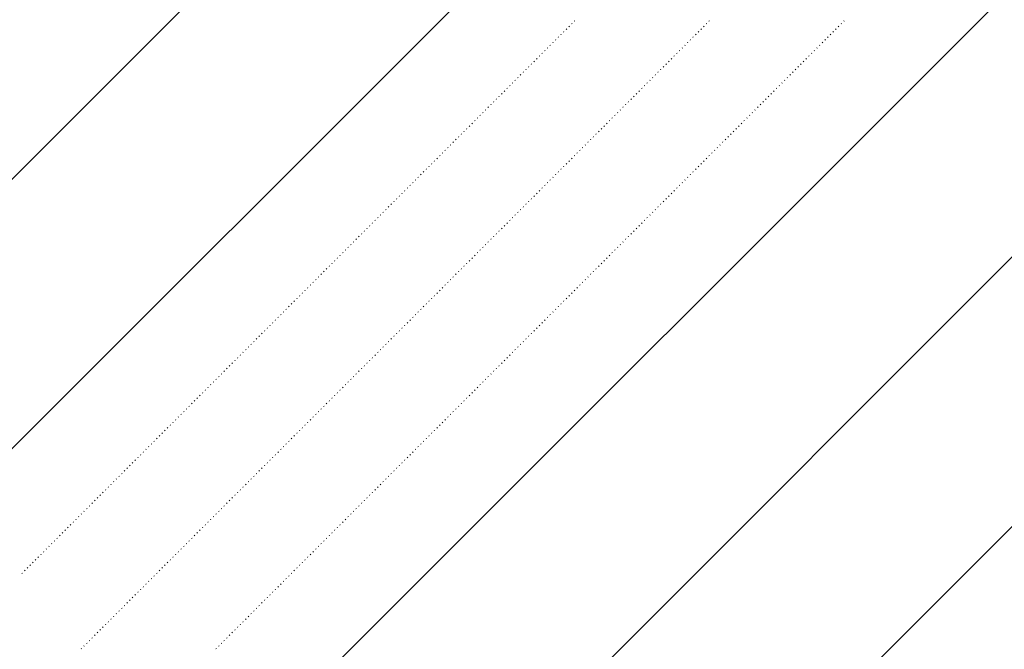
# Model space of a CAD drawing. Header units: millimetres. Extents: x 0 to 1260, y 0 to 297.
# Tile 36 of 104: x 123.94 to 130.4, y 228.48 to 232.61. Entities that reach past the tile are written whole.
import ezdxf

# ---------------------------------------------------------------- set-up
doc = ezdxf.new("R2010")
doc.units = ezdxf.units.MM
doc.linetypes.add('K5LT32802', pattern=[0])
doc.linetypes.add('K5LT32806', pattern=[0])
doc.layers.add('Системный слой', color=7, linetype='Continuous')

# ---------------------------------------------------------------- blocks, each defined once
blk = doc.blocks.new('U96')
at = {"layer": 'Системный слой', "color": 7, "linetype": 'K5LT32802', "lineweight": 9}
for p, q in [((119.3553, 227.0283), (128.6231, 236.2961)), ((119.4121, 225.3173), (130.3909, 236.2961)), ((119.5258, 221.8954), (133.9264, 236.2961)), ((119.5826, 220.1844), (135.6942, 236.2961)), ((119.6394, 218.4735), (137.462, 236.2961))]:
    blk.add_line(p, q, dxfattribs=at)
at = {"layer": 'Системный слой', "color": 7, "linetype": 'K5LT32806', "lineweight": 18}
for p, q in [((127.5785, 232.5998), (127.582, 232.6033)), ((128.4624, 232.5998), (128.4659, 232.6033)), ((129.3462, 232.5998), (129.3498, 232.6033)), ((127.5078, 232.5291), (127.5113, 232.5326)), ((127.5254, 232.5467), (127.529, 232.5503)), ((127.5431, 232.5644), (127.5467, 232.568)), ((127.5608, 232.5821), (127.5643, 232.5856)), ((128.3917, 232.5291), (128.3952, 232.5326)), ((128.4093, 232.5467), (128.4129, 232.5503)), ((128.427, 232.5644), (128.4305, 232.568)), ((128.4447, 232.5821), (128.4482, 232.5856)), ((129.2755, 232.5291), (129.2791, 232.5326)), ((129.2932, 232.5467), (129.2968, 232.5503)), ((129.3109, 232.5644), (129.3144, 232.568)), ((129.3286, 232.5821), (129.3321, 232.5856)), ((127.4547, 232.476), (127.4583, 232.4796)), ((127.4724, 232.4937), (127.476, 232.4972)), ((127.4901, 232.5114), (127.4936, 232.5149)), ((128.3386, 232.476), (128.3422, 232.4796)), ((128.3563, 232.4937), (128.3598, 232.4972)), ((128.374, 232.5114), (128.3775, 232.5149)), ((129.2225, 232.476), (129.226, 232.4796)), ((129.2402, 232.4937), (129.2437, 232.4972)), ((129.2579, 232.5114), (129.2614, 232.5149)), ((127.384, 232.4053), (127.3876, 232.4089)), ((127.4017, 232.423), (127.4052, 232.4265)), ((127.4194, 232.4407), (127.4229, 232.4442)), ((127.4371, 232.4583), (127.4406, 232.4619)), ((128.2679, 232.4053), (128.2714, 232.4089)), ((128.2856, 232.423), (128.2891, 232.4265)), ((128.3033, 232.4407), (128.3068, 232.4442)), ((128.3209, 232.4583), (128.3245, 232.4619)), ((129.1518, 232.4053), (129.1553, 232.4089)), ((129.1695, 232.423), (129.173, 232.4265)), ((129.1872, 232.4407), (129.1907, 232.4442)), ((129.2048, 232.4583), (129.2084, 232.4619)), ((127.3133, 232.3346), (127.3169, 232.3381)), ((127.331, 232.3523), (127.3345, 232.3558)), ((127.3487, 232.37), (127.3522, 232.3735)), ((127.3664, 232.3876), (127.3699, 232.3912)), ((128.1972, 232.3346), (128.2007, 232.3381)), ((128.2149, 232.3523), (128.2184, 232.3558)), ((128.2326, 232.37), (128.2361, 232.3735)), ((128.2502, 232.3876), (128.2538, 232.3912)), ((129.0811, 232.3346), (129.0846, 232.3381)), ((129.0988, 232.3523), (129.1023, 232.3558)), ((129.1164, 232.37), (129.12, 232.3735)), ((129.1341, 232.3876), (129.1377, 232.3912)), ((127.2603, 232.2816), (127.2638, 232.2851)), ((127.278, 232.2993), (127.2815, 232.3028)), ((127.2956, 232.3169), (127.2992, 232.3205)), ((128.1442, 232.2816), (128.1477, 232.2851)), ((128.1618, 232.2993), (128.1654, 232.3028)), ((128.1795, 232.3169), (128.1831, 232.3205)), ((129.0281, 232.2816), (129.0316, 232.2851)), ((129.0457, 232.2993), (129.0493, 232.3028)), ((129.0634, 232.3169), (129.0669, 232.3205)), ((127.1896, 232.2109), (127.1931, 232.2144)), ((127.2073, 232.2285), (127.2108, 232.2321)), ((127.2249, 232.2462), (127.2285, 232.2498)), ((127.2426, 232.2639), (127.2461, 232.2674)), ((128.0735, 232.2109), (128.077, 232.2144)), ((128.0911, 232.2285), (128.0947, 232.2321)), ((128.1088, 232.2462), (128.1123, 232.2498)), ((128.1265, 232.2639), (128.13, 232.2674)), ((128.9573, 232.2109), (128.9609, 232.2144)), ((128.975, 232.2285), (128.9786, 232.2321)), ((128.9927, 232.2462), (128.9962, 232.2498)), ((129.0104, 232.2639), (129.0139, 232.2674)), ((127.1189, 232.1402), (127.1224, 232.1437)), ((127.1365, 232.1578), (127.1401, 232.1614)), ((127.1542, 232.1755), (127.1578, 232.179)), ((127.1719, 232.1932), (127.1754, 232.1967)), ((128.0027, 232.1402), (128.0063, 232.1437)), ((128.0204, 232.1578), (128.024, 232.1614)), ((128.0381, 232.1755), (128.0416, 232.179)), ((128.0558, 232.1932), (128.0593, 232.1967)), ((128.8866, 232.1402), (128.8902, 232.1437)), ((128.9043, 232.1578), (128.9078, 232.1614)), ((128.922, 232.1755), (128.9255, 232.179)), ((128.9397, 232.1932), (128.9432, 232.1967)), ((127.0658, 232.0871), (127.0694, 232.0907)), ((127.0835, 232.1048), (127.087, 232.1083)), ((127.1012, 232.1225), (127.1047, 232.126)), ((127.9497, 232.0871), (127.9532, 232.0907)), ((127.9674, 232.1048), (127.9709, 232.1083)), ((127.9851, 232.1225), (127.9886, 232.126)), ((128.8336, 232.0871), (128.8371, 232.0907)), ((128.8513, 232.1048), (128.8548, 232.1083)), ((128.869, 232.1225), (128.8725, 232.126)), ((126.9951, 232.0164), (126.9987, 232.0199)), ((127.0128, 232.0341), (127.0163, 232.0376)), ((127.0305, 232.0518), (127.034, 232.0553)), ((127.0482, 232.0694), (127.0517, 232.073)), ((127.879, 232.0164), (127.8825, 232.0199)), ((127.8967, 232.0341), (127.9002, 232.0376)), ((127.9144, 232.0518), (127.9179, 232.0553)), ((127.932, 232.0694), (127.9356, 232.073)), ((128.7629, 232.0164), (128.7664, 232.0199)), ((128.7806, 232.0341), (128.7841, 232.0376)), ((128.7982, 232.0518), (128.8018, 232.0553)), ((128.8159, 232.0694), (128.8195, 232.073)), ((126.9244, 231.9457), (126.9279, 231.9492)), ((126.9421, 231.9634), (126.9456, 231.9669)), ((126.9598, 231.9811), (126.9633, 231.9846)), ((126.9774, 231.9987), (126.981, 232.0023)), ((127.8083, 231.9457), (127.8118, 231.9492)), ((127.826, 231.9634), (127.8295, 231.9669)), ((127.8436, 231.9811), (127.8472, 231.9846)), ((127.8613, 231.9987), (127.8649, 232.0023)), ((128.6922, 231.9457), (128.6957, 231.9492)), ((128.7099, 231.9634), (128.7134, 231.9669)), ((128.7275, 231.9811), (128.7311, 231.9846)), ((128.7452, 231.9987), (128.7487, 232.0023)), ((126.8714, 231.8927), (126.8749, 231.8962)), ((126.8891, 231.9103), (126.8926, 231.9139)), ((126.9067, 231.928), (126.9103, 231.9316)), ((127.7553, 231.8927), (127.7588, 231.8962)), ((127.7729, 231.9103), (127.7765, 231.9139)), ((127.7906, 231.928), (127.7941, 231.9316)), ((128.6391, 231.8927), (128.6427, 231.8962)), ((128.6568, 231.9103), (128.6604, 231.9139)), ((128.6745, 231.928), (128.678, 231.9316)), ((126.8007, 231.822), (126.8042, 231.8255)), ((126.8183, 231.8396), (126.8219, 231.8432)), ((126.836, 231.8573), (126.8396, 231.8608)), ((126.8537, 231.875), (126.8572, 231.8785)), ((127.6845, 231.822), (127.6881, 231.8255)), ((127.7022, 231.8396), (127.7058, 231.8432)), ((127.7199, 231.8573), (127.7234, 231.8608)), ((127.7376, 231.875), (127.7411, 231.8785)), ((128.5684, 231.822), (128.572, 231.8255)), ((128.5861, 231.8396), (128.5896, 231.8432)), ((128.6038, 231.8573), (128.6073, 231.8608)), ((128.6215, 231.875), (128.625, 231.8785)), ((126.73, 231.7512), (126.7335, 231.7548)), ((126.7476, 231.7689), (126.7512, 231.7725)), ((126.7653, 231.7866), (126.7688, 231.7901)), ((126.783, 231.8043), (126.7865, 231.8078)), ((127.6138, 231.7512), (127.6174, 231.7548)), ((127.6315, 231.7689), (127.6351, 231.7725)), ((127.6492, 231.7866), (127.6527, 231.7901)), ((127.6669, 231.8043), (127.6704, 231.8078)), ((128.4977, 231.7512), (128.5013, 231.7548)), ((128.5154, 231.7689), (128.5189, 231.7725)), ((128.5331, 231.7866), (128.5366, 231.7901)), ((128.5508, 231.8043), (128.5543, 231.8078)), ((126.6769, 231.6982), (126.6805, 231.7017)), ((126.6946, 231.7159), (126.6981, 231.7194)), ((126.7123, 231.7336), (126.7158, 231.7371)), ((127.5608, 231.6982), (127.5643, 231.7017)), ((127.5785, 231.7159), (127.582, 231.7194)), ((127.5962, 231.7336), (127.5997, 231.7371)), ((128.4447, 231.6982), (128.4482, 231.7017)), ((128.4624, 231.7159), (128.4659, 231.7194)), ((128.48, 231.7336), (128.4836, 231.7371)), ((126.6062, 231.6275), (126.6097, 231.631)), ((126.6239, 231.6452), (126.6274, 231.6487)), ((126.6416, 231.6629), (126.6451, 231.6664)), ((126.6592, 231.6805), (126.6628, 231.6841)), ((127.4901, 231.6275), (127.4936, 231.631)), ((127.5078, 231.6452), (127.5113, 231.6487)), ((127.5254, 231.6629), (127.529, 231.6664)), ((127.5431, 231.6805), (127.5467, 231.6841)), ((128.374, 231.6275), (128.3775, 231.631)), ((128.3917, 231.6452), (128.3952, 231.6487)), ((128.4093, 231.6629), (128.4129, 231.6664)), ((128.427, 231.6805), (128.4305, 231.6841)), ((126.5532, 231.5745), (126.5567, 231.578)), ((126.5709, 231.5921), (126.5744, 231.5957)), ((126.5885, 231.6098), (126.5921, 231.6134)), ((127.4371, 231.5745), (127.4406, 231.578)), ((127.4547, 231.5921), (127.4583, 231.5957)), ((127.4724, 231.6098), (127.476, 231.6134)), ((128.3209, 231.5745), (128.3245, 231.578)), ((128.3386, 231.5921), (128.3422, 231.5957)), ((128.3563, 231.6098), (128.3598, 231.6134)), ((126.4825, 231.5038), (126.486, 231.5073)), ((126.5001, 231.5214), (126.5037, 231.525)), ((126.5178, 231.5391), (126.5214, 231.5426)), ((126.5355, 231.5568), (126.539, 231.5603)), ((127.3664, 231.5038), (127.3699, 231.5073)), ((127.384, 231.5214), (127.3876, 231.525)), ((127.4017, 231.5391), (127.4052, 231.5426)), ((127.4194, 231.5568), (127.4229, 231.5603)), ((128.2502, 231.5038), (128.2538, 231.5073)), ((128.2679, 231.5214), (128.2714, 231.525)), ((128.2856, 231.5391), (128.2891, 231.5426)), ((128.3033, 231.5568), (128.3068, 231.5603)), ((126.4118, 231.433), (126.4153, 231.4366)), ((126.4294, 231.4507), (126.433, 231.4543)), ((126.4471, 231.4684), (126.4506, 231.4719)), ((126.4648, 231.4861), (126.4683, 231.4896)), ((127.2956, 231.433), (127.2992, 231.4366)), ((127.3133, 231.4507), (127.3169, 231.4543)), ((127.331, 231.4684), (127.3345, 231.4719)), ((127.3487, 231.4861), (127.3522, 231.4896)), ((128.1795, 231.433), (128.1831, 231.4366)), ((128.1972, 231.4507), (128.2007, 231.4543)), ((128.2149, 231.4684), (128.2184, 231.4719)), ((128.2326, 231.4861), (128.2361, 231.4896)), ((126.3587, 231.38), (126.3623, 231.3835)), ((126.3764, 231.3977), (126.3799, 231.4012)), ((126.3941, 231.4154), (126.3976, 231.4189)), ((127.2426, 231.38), (127.2461, 231.3835)), ((127.2603, 231.3977), (127.2638, 231.4012)), ((127.278, 231.4154), (127.2815, 231.4189)), ((128.1265, 231.38), (128.13, 231.3835)), ((128.1442, 231.3977), (128.1477, 231.4012)), ((128.1618, 231.4154), (128.1654, 231.4189)), ((126.288, 231.3093), (126.2915, 231.3128)), ((126.3057, 231.327), (126.3092, 231.3305)), ((126.3234, 231.3447), (126.3269, 231.3482)), ((126.341, 231.3623), (126.3446, 231.3659)), ((127.1719, 231.3093), (127.1754, 231.3128)), ((127.1896, 231.327), (127.1931, 231.3305)), ((127.2073, 231.3447), (127.2108, 231.3482)), ((127.2249, 231.3623), (127.2285, 231.3659)), ((128.0558, 231.3093), (128.0593, 231.3128)), ((128.0735, 231.327), (128.077, 231.3305)), ((128.0911, 231.3447), (128.0947, 231.3482)), ((128.1088, 231.3623), (128.1123, 231.3659)), ((126.2173, 231.2386), (126.2208, 231.2421)), ((126.235, 231.2563), (126.2385, 231.2598)), ((126.2527, 231.2739), (126.2562, 231.2775)), ((126.2703, 231.2916), (126.2739, 231.2952)), ((127.1012, 231.2386), (127.1047, 231.2421)), ((127.1189, 231.2563), (127.1224, 231.2598)), ((127.1365, 231.2739), (127.1401, 231.2775)), ((127.1542, 231.2916), (127.1578, 231.2952)), ((127.9851, 231.2386), (127.9886, 231.2421)), ((128.0027, 231.2563), (128.0063, 231.2598)), ((128.0204, 231.2739), (128.024, 231.2775)), ((128.0381, 231.2916), (128.0416, 231.2952)), ((126.1643, 231.1856), (126.1678, 231.1891)), ((126.1819, 231.2032), (126.1855, 231.2068)), ((126.1996, 231.2209), (126.2032, 231.2244)), ((127.0482, 231.1856), (127.0517, 231.1891)), ((127.0658, 231.2032), (127.0694, 231.2068)), ((127.0835, 231.2209), (127.087, 231.2244)), ((127.932, 231.1856), (127.9356, 231.1891)), ((127.9497, 231.2032), (127.9532, 231.2068)), ((127.9674, 231.2209), (127.9709, 231.2244)), ((126.0936, 231.1148), (126.0971, 231.1184)), ((126.1112, 231.1325), (126.1148, 231.1361)), ((126.1289, 231.1502), (126.1324, 231.1537)), ((126.1466, 231.1679), (126.1501, 231.1714)), ((126.9774, 231.1148), (126.981, 231.1184)), ((126.9951, 231.1325), (126.9987, 231.1361)), ((127.0128, 231.1502), (127.0163, 231.1537)), ((127.0305, 231.1679), (127.034, 231.1714)), ((127.8613, 231.1148), (127.8649, 231.1184)), ((127.879, 231.1325), (127.8825, 231.1361)), ((127.8967, 231.1502), (127.9002, 231.1537)), ((127.9144, 231.1679), (127.9179, 231.1714)), ((126.0228, 231.0441), (126.0264, 231.0477)), ((126.0405, 231.0618), (126.0441, 231.0653)), ((126.0582, 231.0795), (126.0617, 231.083)), ((126.0759, 231.0972), (126.0794, 231.1007)), ((126.9067, 231.0441), (126.9103, 231.0477)), ((126.9244, 231.0618), (126.9279, 231.0653)), ((126.9421, 231.0795), (126.9456, 231.083)), ((126.9598, 231.0972), (126.9633, 231.1007)), ((127.7906, 231.0441), (127.7941, 231.0477)), ((127.8083, 231.0618), (127.8118, 231.0653)), ((127.826, 231.0795), (127.8295, 231.083)), ((127.8436, 231.0972), (127.8472, 231.1007)), ((125.9698, 230.9911), (125.9733, 230.9946)), ((125.9875, 231.0088), (125.991, 231.0123)), ((126.0052, 231.0265), (126.0087, 231.03)), ((126.8537, 230.9911), (126.8572, 230.9946)), ((126.8714, 231.0088), (126.8749, 231.0123)), ((126.8891, 231.0265), (126.8926, 231.03)), ((127.7376, 230.9911), (127.7411, 230.9946)), ((127.7553, 231.0088), (127.7588, 231.0123)), ((127.7729, 231.0265), (127.7765, 231.03)), ((125.8991, 230.9204), (125.9026, 230.9239)), ((125.9168, 230.9381), (125.9203, 230.9416)), ((125.9345, 230.9557), (125.938, 230.9593)), ((125.9521, 230.9734), (125.9557, 230.977)), ((126.783, 230.9204), (126.7865, 230.9239)), ((126.8007, 230.9381), (126.8042, 230.9416)), ((126.8183, 230.9557), (126.8219, 230.9593)), ((126.836, 230.9734), (126.8396, 230.977)), ((127.6669, 230.9204), (127.6704, 230.9239)), ((127.6845, 230.9381), (127.6881, 230.9416)), ((127.7022, 230.9557), (127.7058, 230.9593)), ((127.7199, 230.9734), (127.7234, 230.977)), ((125.8284, 230.8497), (125.8319, 230.8532)), ((125.8461, 230.8674), (125.8496, 230.8709)), ((125.8637, 230.885), (125.8673, 230.8886)), ((125.8814, 230.9027), (125.885, 230.9062)), ((126.7123, 230.8497), (126.7158, 230.8532)), ((126.73, 230.8674), (126.7335, 230.8709)), ((126.7476, 230.885), (126.7512, 230.8886)), ((126.7653, 230.9027), (126.7688, 230.9062)), ((127.5962, 230.8497), (127.5997, 230.8532)), ((127.6138, 230.8674), (127.6174, 230.8709)), ((127.6315, 230.885), (127.6351, 230.8886)), ((127.6492, 230.9027), (127.6527, 230.9062)), ((125.7754, 230.7966), (125.7789, 230.8002)), ((125.793, 230.8143), (125.7966, 230.8179)), ((125.8107, 230.832), (125.8143, 230.8355)), ((126.6592, 230.7966), (126.6628, 230.8002)), ((126.6769, 230.8143), (126.6805, 230.8179)), ((126.6946, 230.832), (126.6981, 230.8355)), ((127.5431, 230.7966), (127.5467, 230.8002)), ((127.5608, 230.8143), (127.5643, 230.8179)), ((127.5785, 230.832), (127.582, 230.8355)), ((125.7046, 230.7259), (125.7082, 230.7295)), ((125.7223, 230.7436), (125.7259, 230.7472)), ((125.74, 230.7613), (125.7435, 230.7648)), ((125.7577, 230.779), (125.7612, 230.7825)), ((126.5885, 230.7259), (126.5921, 230.7295)), ((126.6062, 230.7436), (126.6097, 230.7472)), ((126.6239, 230.7613), (126.6274, 230.7648)), ((126.6416, 230.779), (126.6451, 230.7825)), ((127.4724, 230.7259), (127.476, 230.7295)), ((127.4901, 230.7436), (127.4936, 230.7472)), ((127.5078, 230.7613), (127.5113, 230.7648)), ((127.5254, 230.779), (127.529, 230.7825)), ((125.6339, 230.6552), (125.6375, 230.6588)), ((125.6516, 230.6729), (125.6552, 230.6764)), ((125.6693, 230.6906), (125.6728, 230.6941)), ((125.687, 230.7083), (125.6905, 230.7118)), ((126.5178, 230.6552), (126.5214, 230.6588)), ((126.5355, 230.6729), (126.539, 230.6764)), ((126.5532, 230.6906), (126.5567, 230.6941)), ((126.5709, 230.7083), (126.5744, 230.7118)), ((127.4017, 230.6552), (127.4052, 230.6588)), ((127.4194, 230.6729), (127.4229, 230.6764)), ((127.4371, 230.6906), (127.4406, 230.6941)), ((127.4547, 230.7083), (127.4583, 230.7118)), ((125.5809, 230.6022), (125.5844, 230.6057)), ((125.5986, 230.6199), (125.6021, 230.6234)), ((125.6163, 230.6375), (125.6198, 230.6411)), ((126.4648, 230.6022), (126.4683, 230.6057)), ((126.4825, 230.6199), (126.486, 230.6234)), ((126.5001, 230.6375), (126.5037, 230.6411)), ((127.3487, 230.6022), (127.3522, 230.6057)), ((127.3664, 230.6199), (127.3699, 230.6234)), ((127.384, 230.6375), (127.3876, 230.6411)), ((125.5102, 230.5315), (125.5137, 230.535)), ((125.5279, 230.5492), (125.5314, 230.5527)), ((125.5456, 230.5668), (125.5491, 230.5704)), ((125.5632, 230.5845), (125.5668, 230.5881)), ((126.3941, 230.5315), (126.3976, 230.535)), ((126.4118, 230.5492), (126.4153, 230.5527)), ((126.4294, 230.5668), (126.433, 230.5704)), ((126.4471, 230.5845), (126.4506, 230.5881)), ((127.278, 230.5315), (127.2815, 230.535)), ((127.2956, 230.5492), (127.2992, 230.5527)), ((127.3133, 230.5668), (127.3169, 230.5704)), ((127.331, 230.5845), (127.3345, 230.5881)), ((125.4395, 230.4608), (125.443, 230.4643)), ((125.4572, 230.4785), (125.4607, 230.482)), ((125.4748, 230.4961), (125.4784, 230.4997)), ((125.4925, 230.5138), (125.4961, 230.5173)), ((126.3234, 230.4608), (126.3269, 230.4643)), ((126.341, 230.4785), (126.3446, 230.482)), ((126.3587, 230.4961), (126.3623, 230.4997)), ((126.3764, 230.5138), (126.3799, 230.5173)), ((127.2073, 230.4608), (127.2108, 230.4643)), ((127.2249, 230.4785), (127.2285, 230.482)), ((127.2426, 230.4961), (127.2461, 230.4997)), ((127.2603, 230.5138), (127.2638, 230.5173)), ((125.3865, 230.4077), (125.39, 230.4113)), ((125.4041, 230.4254), (125.4077, 230.429)), ((125.4218, 230.4431), (125.4253, 230.4466)), ((126.2703, 230.4077), (126.2739, 230.4113)), ((126.288, 230.4254), (126.2915, 230.429)), ((126.3057, 230.4431), (126.3092, 230.4466)), ((127.1542, 230.4077), (127.1578, 230.4113)), ((127.1719, 230.4254), (127.1754, 230.429)), ((127.1896, 230.4431), (127.1931, 230.4466)), ((125.3157, 230.337), (125.3193, 230.3406)), ((125.3334, 230.3547), (125.337, 230.3582)), ((125.3511, 230.3724), (125.3546, 230.3759)), ((125.3688, 230.3901), (125.3723, 230.3936)), ((126.1996, 230.337), (126.2032, 230.3406)), ((126.2173, 230.3547), (126.2208, 230.3582)), ((126.235, 230.3724), (126.2385, 230.3759)), ((126.2527, 230.3901), (126.2562, 230.3936)), ((127.0835, 230.337), (127.087, 230.3406)), ((127.1012, 230.3547), (127.1047, 230.3582)), ((127.1189, 230.3724), (127.1224, 230.3759)), ((127.1365, 230.3901), (127.1401, 230.3936)), ((125.245, 230.2663), (125.2486, 230.2699)), ((125.2627, 230.284), (125.2662, 230.2875)), ((125.2804, 230.3017), (125.2839, 230.3052)), ((125.2981, 230.3194), (125.3016, 230.3229)), ((126.1289, 230.2663), (126.1324, 230.2699)), ((126.1466, 230.284), (126.1501, 230.2875)), ((126.1643, 230.3017), (126.1678, 230.3052)), ((126.1819, 230.3194), (126.1855, 230.3229)), ((127.0128, 230.2663), (127.0163, 230.2699)), ((127.0305, 230.284), (127.034, 230.2875)), ((127.0482, 230.3017), (127.0517, 230.3052)), ((127.0658, 230.3194), (127.0694, 230.3229)), ((125.192, 230.2133), (125.1955, 230.2168)), ((125.2097, 230.231), (125.2132, 230.2345)), ((125.2274, 230.2486), (125.2309, 230.2522)), ((126.0759, 230.2133), (126.0794, 230.2168)), ((126.0936, 230.231), (126.0971, 230.2345)), ((126.1112, 230.2486), (126.1148, 230.2522)), ((126.9598, 230.2133), (126.9633, 230.2168)), ((126.9774, 230.231), (126.981, 230.2345)), ((126.9951, 230.2486), (126.9987, 230.2522)), ((125.1213, 230.1426), (125.1248, 230.1461)), ((125.139, 230.1603), (125.1425, 230.1638)), ((125.1566, 230.1779), (125.1602, 230.1815)), ((125.1743, 230.1956), (125.1779, 230.1991)), ((126.0052, 230.1426), (126.0087, 230.1461)), ((126.0228, 230.1603), (126.0264, 230.1638)), ((126.0405, 230.1779), (126.0441, 230.1815)), ((126.0582, 230.1956), (126.0617, 230.1991)), ((126.8891, 230.1426), (126.8926, 230.1461)), ((126.9067, 230.1603), (126.9103, 230.1638)), ((126.9244, 230.1779), (126.9279, 230.1815)), ((126.9421, 230.1956), (126.9456, 230.1991)), ((125.0506, 230.0719), (125.0541, 230.0754)), ((125.0683, 230.0895), (125.0718, 230.0931)), ((125.0859, 230.1072), (125.0895, 230.1108)), ((125.1036, 230.1249), (125.1071, 230.1284)), ((125.9345, 230.0719), (125.938, 230.0754)), ((125.9521, 230.0895), (125.9557, 230.0931)), ((125.9698, 230.1072), (125.9733, 230.1108)), ((125.9875, 230.1249), (125.991, 230.1284)), ((126.8183, 230.0719), (126.8219, 230.0754)), ((126.836, 230.0895), (126.8396, 230.0931)), ((126.8537, 230.1072), (126.8572, 230.1108)), ((126.8714, 230.1249), (126.8749, 230.1284)), ((124.9975, 230.0188), (125.0011, 230.0224)), ((125.0152, 230.0365), (125.0188, 230.04)), ((125.0329, 230.0542), (125.0364, 230.0577)), ((125.8814, 230.0188), (125.885, 230.0224)), ((125.8991, 230.0365), (125.9026, 230.04)), ((125.9168, 230.0542), (125.9203, 230.0577)), ((126.7653, 230.0188), (126.7688, 230.0224)), ((126.783, 230.0365), (126.7865, 230.04)), ((126.8007, 230.0542), (126.8042, 230.0577)), ((124.9268, 229.9481), (124.9304, 229.9517)), ((124.9445, 229.9658), (124.948, 229.9693)), ((124.9622, 229.9835), (124.9657, 229.987)), ((124.9799, 230.0012), (124.9834, 230.0047)), ((125.8107, 229.9481), (125.8143, 229.9517)), ((125.8284, 229.9658), (125.8319, 229.9693)), ((125.8461, 229.9835), (125.8496, 229.987)), ((125.8637, 230.0012), (125.8673, 230.0047)), ((126.6946, 229.9481), (126.6981, 229.9517)), ((126.7123, 229.9658), (126.7158, 229.9693)), ((126.73, 229.9835), (126.7335, 229.987)), ((126.7476, 230.0012), (126.7512, 230.0047)), ((124.8738, 229.8951), (124.8773, 229.8986)), ((124.8915, 229.9128), (124.895, 229.9163)), ((124.9092, 229.9304), (124.9127, 229.934)), ((125.7577, 229.8951), (125.7612, 229.8986)), ((125.7754, 229.9128), (125.7789, 229.9163)), ((125.793, 229.9304), (125.7966, 229.934)), ((126.6416, 229.8951), (126.6451, 229.8986)), ((126.6592, 229.9128), (126.6628, 229.9163)), ((126.6769, 229.9304), (126.6805, 229.934)), ((124.8031, 229.8244), (124.8066, 229.8279)), ((124.8208, 229.8421), (124.8243, 229.8456)), ((124.8384, 229.8597), (124.842, 229.8633)), ((124.8561, 229.8774), (124.8597, 229.8809)), ((125.687, 229.8244), (125.6905, 229.8279)), ((125.7046, 229.8421), (125.7082, 229.8456)), ((125.7223, 229.8597), (125.7259, 229.8633)), ((125.74, 229.8774), (125.7435, 229.8809)), ((126.5709, 229.8244), (126.5744, 229.8279)), ((126.5885, 229.8421), (126.5921, 229.8456)), ((126.6062, 229.8597), (126.6097, 229.8633)), ((126.6239, 229.8774), (126.6274, 229.8809)), ((124.7324, 229.7537), (124.7359, 229.7572)), ((124.7501, 229.7713), (124.7536, 229.7749)), ((124.7677, 229.789), (124.7713, 229.7926)), ((124.7854, 229.8067), (124.7889, 229.8102)), ((125.6163, 229.7537), (125.6198, 229.7572)), ((125.6339, 229.7713), (125.6375, 229.7749)), ((125.6516, 229.789), (125.6552, 229.7926)), ((125.6693, 229.8067), (125.6728, 229.8102)), ((126.5001, 229.7537), (126.5037, 229.7572)), ((126.5178, 229.7713), (126.5214, 229.7749)), ((126.5355, 229.789), (126.539, 229.7926)), ((126.5532, 229.8067), (126.5567, 229.8102)), ((124.6793, 229.7006), (124.6829, 229.7042)), ((124.697, 229.7183), (124.7006, 229.7218)), ((124.7147, 229.736), (124.7182, 229.7395)), ((125.5632, 229.7006), (125.5668, 229.7042)), ((125.5809, 229.7183), (125.5844, 229.7218)), ((125.5986, 229.736), (125.6021, 229.7395)), ((126.4471, 229.7006), (126.4506, 229.7042)), ((126.4648, 229.7183), (126.4683, 229.7218)), ((126.4825, 229.736), (126.486, 229.7395)), ((124.6086, 229.6299), (124.6122, 229.6335)), ((124.6263, 229.6476), (124.6298, 229.6511)), ((124.644, 229.6653), (124.6475, 229.6688)), ((124.6617, 229.683), (124.6652, 229.6865)), ((125.4925, 229.6299), (125.4961, 229.6335)), ((125.5102, 229.6476), (125.5137, 229.6511)), ((125.5279, 229.6653), (125.5314, 229.6688)), ((125.5456, 229.683), (125.5491, 229.6865)), ((126.3764, 229.6299), (126.3799, 229.6335)), ((126.3941, 229.6476), (126.3976, 229.6511)), ((126.4118, 229.6653), (126.4153, 229.6688)), ((126.4294, 229.683), (126.433, 229.6865)), ((124.5379, 229.5592), (124.5415, 229.5627)), ((124.5556, 229.5769), (124.5591, 229.5804)), ((124.5733, 229.5946), (124.5768, 229.5981)), ((124.591, 229.6122), (124.5945, 229.6158)), ((125.4218, 229.5592), (125.4253, 229.5627)), ((125.4395, 229.5769), (125.443, 229.5804)), ((125.4572, 229.5946), (125.4607, 229.5981)), ((125.4748, 229.6122), (125.4784, 229.6158)), ((126.3057, 229.5592), (126.3092, 229.5627)), ((126.3234, 229.5769), (126.3269, 229.5804)), ((126.341, 229.5946), (126.3446, 229.5981)), ((126.3587, 229.6122), (126.3623, 229.6158)), ((124.4849, 229.5062), (124.4884, 229.5097)), ((124.5026, 229.5239), (124.5061, 229.5274)), ((124.5202, 229.5415), (124.5238, 229.5451)), ((125.3688, 229.5062), (125.3723, 229.5097)), ((125.3865, 229.5239), (125.39, 229.5274)), ((125.4041, 229.5415), (125.4077, 229.5451)), ((126.2527, 229.5062), (126.2562, 229.5097)), ((126.2703, 229.5239), (126.2739, 229.5274)), ((126.288, 229.5415), (126.2915, 229.5451)), ((124.4142, 229.4355), (124.4177, 229.439)), ((124.4319, 229.4531), (124.4354, 229.4567)), ((124.4495, 229.4708), (124.4531, 229.4744)), ((124.4672, 229.4885), (124.4707, 229.492)), ((125.2981, 229.4355), (125.3016, 229.439)), ((125.3157, 229.4531), (125.3193, 229.4567)), ((125.3334, 229.4708), (125.337, 229.4744)), ((125.3511, 229.4885), (125.3546, 229.492)), ((126.1819, 229.4355), (126.1855, 229.439)), ((126.1996, 229.4531), (126.2032, 229.4567)), ((126.2173, 229.4708), (126.2208, 229.4744)), ((126.235, 229.4885), (126.2385, 229.492)), ((124.3435, 229.3648), (124.347, 229.3683)), ((124.3611, 229.3824), (124.3647, 229.386)), ((124.3788, 229.4001), (124.3824, 229.4036)), ((124.3965, 229.4178), (124.4, 229.4213)), ((125.2274, 229.3648), (125.2309, 229.3683)), ((125.245, 229.3824), (125.2486, 229.386)), ((125.2627, 229.4001), (125.2662, 229.4036)), ((125.2804, 229.4178), (125.2839, 229.4213)), ((126.1112, 229.3648), (126.1148, 229.3683)), ((126.1289, 229.3824), (126.1324, 229.386)), ((126.1466, 229.4001), (126.1501, 229.4036)), ((126.1643, 229.4178), (126.1678, 229.4213)), ((124.2904, 229.3117), (124.294, 229.3153)), ((124.3081, 229.3294), (124.3116, 229.3329)), ((124.3258, 229.3471), (124.3293, 229.3506)), ((125.1743, 229.3117), (125.1779, 229.3153)), ((125.192, 229.3294), (125.1955, 229.3329)), ((125.2097, 229.3471), (125.2132, 229.3506)), ((126.0582, 229.3117), (126.0617, 229.3153)), ((126.0759, 229.3294), (126.0794, 229.3329)), ((126.0936, 229.3471), (126.0971, 229.3506)), ((124.2197, 229.241), (124.2233, 229.2445)), ((124.2374, 229.2587), (124.2409, 229.2622)), ((124.2551, 229.2764), (124.2586, 229.2799)), ((124.2728, 229.294), (124.2763, 229.2976)), ((125.1036, 229.241), (125.1071, 229.2445)), ((125.1213, 229.2587), (125.1248, 229.2622)), ((125.139, 229.2764), (125.1425, 229.2799)), ((125.1566, 229.294), (125.1602, 229.2976)), ((125.9875, 229.241), (125.991, 229.2445)), ((126.0052, 229.2587), (126.0087, 229.2622)), ((126.0228, 229.2764), (126.0264, 229.2799)), ((126.0405, 229.294), (126.0441, 229.2976)), ((124.149, 229.1703), (124.1525, 229.1738)), ((124.1667, 229.188), (124.1702, 229.1915)), ((124.1844, 229.2057), (124.1879, 229.2092)), ((124.202, 229.2233), (124.2056, 229.2269)), ((125.0329, 229.1703), (125.0364, 229.1738)), ((125.0506, 229.188), (125.0541, 229.1915)), ((125.0683, 229.2057), (125.0718, 229.2092)), ((125.0859, 229.2233), (125.0895, 229.2269)), ((125.9168, 229.1703), (125.9203, 229.1738)), ((125.9345, 229.188), (125.938, 229.1915)), ((125.9521, 229.2057), (125.9557, 229.2092)), ((125.9698, 229.2233), (125.9733, 229.2269)), ((124.096, 229.1173), (124.0995, 229.1208)), ((124.1137, 229.1349), (124.1172, 229.1385)), ((124.1313, 229.1526), (124.1349, 229.1562)), ((124.9799, 229.1173), (124.9834, 229.1208)), ((124.9975, 229.1349), (125.0011, 229.1385)), ((125.0152, 229.1526), (125.0188, 229.1562)), ((125.8637, 229.1173), (125.8673, 229.1208)), ((125.8814, 229.1349), (125.885, 229.1385)), ((125.8991, 229.1526), (125.9026, 229.1562)), ((124.0253, 229.0466), (124.0288, 229.0501)), ((124.0429, 229.0642), (124.0465, 229.0678)), ((124.0606, 229.0819), (124.0642, 229.0854)), ((124.0783, 229.0996), (124.0818, 229.1031)), ((124.9092, 229.0466), (124.9127, 229.0501)), ((124.9268, 229.0642), (124.9304, 229.0678)), ((124.9445, 229.0819), (124.948, 229.0854)), ((124.9622, 229.0996), (124.9657, 229.1031)), ((125.793, 229.0466), (125.7966, 229.0501)), ((125.8107, 229.0642), (125.8143, 229.0678)), ((125.8284, 229.0819), (125.8319, 229.0854)), ((125.8461, 229.0996), (125.8496, 229.1031)), ((123.9546, 228.9758), (123.9581, 228.9794)), ((123.9722, 228.9935), (123.9758, 228.9971)), ((123.9899, 229.0112), (123.9935, 229.0147)), ((124.0076, 229.0289), (124.0111, 229.0324)), ((124.8384, 228.9758), (124.842, 228.9794)), ((124.8561, 228.9935), (124.8597, 228.9971)), ((124.8738, 229.0112), (124.8773, 229.0147)), ((124.8915, 229.0289), (124.895, 229.0324)), ((125.7223, 228.9758), (125.7259, 228.9794)), ((125.74, 228.9935), (125.7435, 228.9971)), ((125.7577, 229.0112), (125.7612, 229.0147)), ((125.7754, 229.0289), (125.7789, 229.0324)), ((124.7854, 228.9228), (124.7889, 228.9264)), ((124.8031, 228.9405), (124.8066, 228.944)), ((124.8208, 228.9582), (124.8243, 228.9617)), ((125.6693, 228.9228), (125.6728, 228.9264)), ((125.687, 228.9405), (125.6905, 228.944)), ((125.7046, 228.9582), (125.7082, 228.9617)), ((124.7147, 228.8521), (124.7182, 228.8556)), ((124.7324, 228.8698), (124.7359, 228.8733)), ((124.7501, 228.8875), (124.7536, 228.891)), ((124.7677, 228.9051), (124.7713, 228.9087)), ((125.5986, 228.8521), (125.6021, 228.8556)), ((125.6163, 228.8698), (125.6198, 228.8733)), ((125.6339, 228.8875), (125.6375, 228.891)), ((125.6516, 228.9051), (125.6552, 228.9087)), ((124.644, 228.7814), (124.6475, 228.7849)), ((124.6617, 228.7991), (124.6652, 228.8026)), ((124.6793, 228.8167), (124.6829, 228.8203)), ((124.697, 228.8344), (124.7006, 228.838)), ((125.5279, 228.7814), (125.5314, 228.7849)), ((125.5456, 228.7991), (125.5491, 228.8026)), ((125.5632, 228.8167), (125.5668, 228.8203)), ((125.5809, 228.8344), (125.5844, 228.838)), ((124.591, 228.7284), (124.5945, 228.7319)), ((124.6086, 228.746), (124.6122, 228.7496)), ((124.6263, 228.7637), (124.6298, 228.7673)), ((125.4748, 228.7284), (125.4784, 228.7319)), ((125.4925, 228.746), (125.4961, 228.7496)), ((125.5102, 228.7637), (125.5137, 228.7673)), ((124.5202, 228.6577), (124.5238, 228.6612)), ((124.5379, 228.6753), (124.5415, 228.6789)), ((124.5556, 228.693), (124.5591, 228.6965)), ((124.5733, 228.7107), (124.5768, 228.7142)), ((125.4041, 228.6577), (125.4077, 228.6612)), ((125.4218, 228.6753), (125.4253, 228.6789)), ((125.4395, 228.693), (125.443, 228.6965)), ((125.4572, 228.7107), (125.4607, 228.7142)), ((124.4495, 228.5869), (124.4531, 228.5905)), ((124.4672, 228.6046), (124.4707, 228.6082)), ((124.4849, 228.6223), (124.4884, 228.6258)), ((124.5026, 228.64), (124.5061, 228.6435)), ((125.3334, 228.5869), (125.337, 228.5905)), ((125.3511, 228.6046), (125.3546, 228.6082)), ((125.3688, 228.6223), (125.3723, 228.6258)), ((125.3865, 228.64), (125.39, 228.6435)), ((124.3965, 228.5339), (124.4, 228.5374)), ((124.4142, 228.5516), (124.4177, 228.5551)), ((124.4319, 228.5693), (124.4354, 228.5728)), ((125.2804, 228.5339), (125.2839, 228.5374)), ((125.2981, 228.5516), (125.3016, 228.5551)), ((125.3157, 228.5693), (125.3193, 228.5728)), ((124.3435, 228.4809), (124.347, 228.4844)), ((124.3611, 228.4986), (124.3647, 228.5021)), ((124.3788, 228.5162), (124.3824, 228.5198)), ((125.2274, 228.4809), (125.2309, 228.4844)), ((125.245, 228.4986), (125.2486, 228.5021)), ((125.2627, 228.5162), (125.2662, 228.5198))]:
    blk.add_line(p, q, dxfattribs=at)

msp = doc.modelspace()

# ---------------------------------------------------------------- block references
at = {"layer": 'Системный слой'}
msp.add_blockref('U96', (0, 0), dxfattribs=at)

doc.saveas('drawing.dxf')
